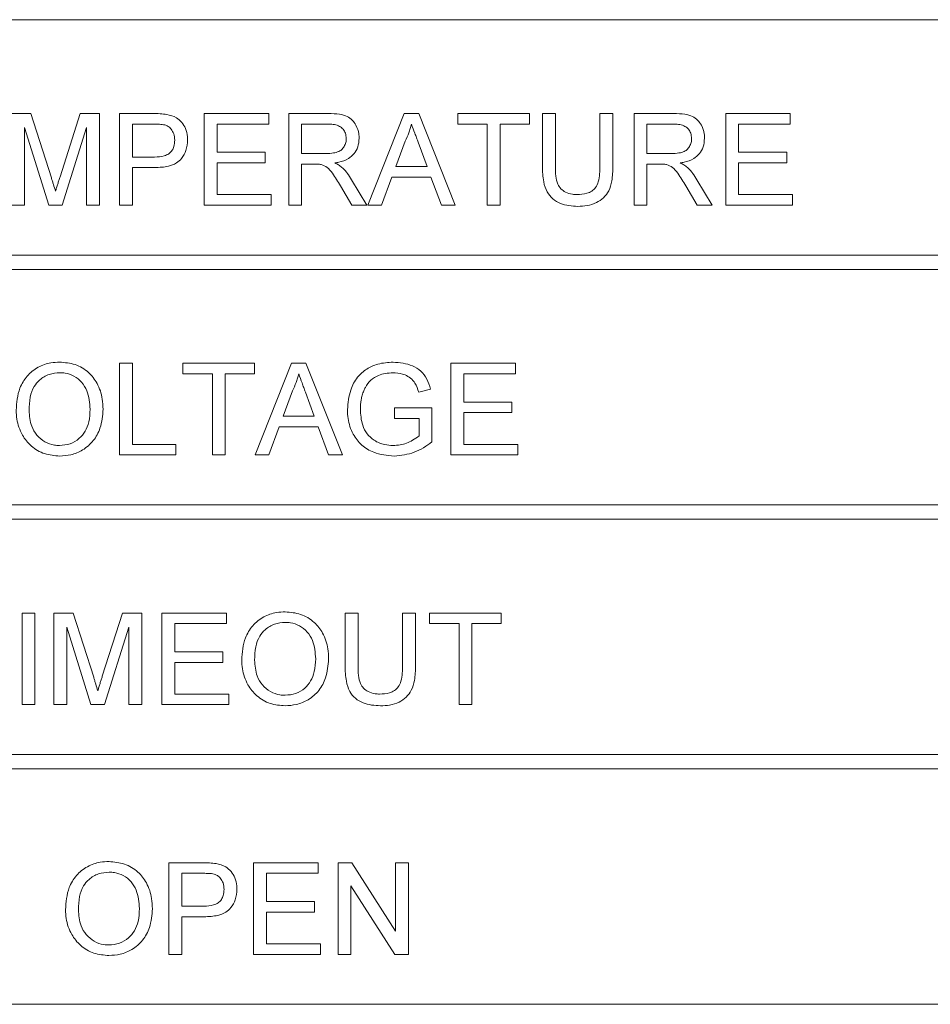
# Model space of a CAD drawing. Header units: inches. Extents: x 2954 to 6480, y 249 to 2776.
# Tile 24 of 105: x 3744 to 3757, y 1348 to 1362. Entities that reach past the tile are written whole.
import ezdxf

# ---------------------------------------------------------------- set-up
doc = ezdxf.new("R2010")
doc.units = ezdxf.units.IN
doc.header["$MEASUREMENT"] = 0
doc.layers.add('PWR_0300HP', color=7, linetype='Continuous')

# ---------------------------------------------------------------- blocks, each defined once
blk = doc.blocks.new('SSW07_FRAME 4')
at = {"lineweight": 9}
for p, q in [((43.2769, 19.5234), (36.7988, 19.5234)), ((38.4623, 19.2602), (38.5168, 19.2602)), ((38.5168, 19.2602), (38.5742, 19.08)), ((38.5984, 19.0831), (38.6553, 19.2602)), ((38.6553, 19.2602), (38.7093, 19.2602)), ((38.7093, 19.2602), (38.7093, 19.0034)), ((38.7653, 19.2602), (38.8596, 19.2602)), ((38.7653, 19.0034), (38.7653, 19.2602)), ((39.0023, 19.2602), (39.1834, 19.2602)), ((39.0023, 19.0034), (39.0023, 19.2602)), ((39.1834, 19.2602), (39.1834, 19.2306)), ((39.2394, 19.2602), (39.3509, 19.2602)), ((39.2394, 19.0034), (39.2394, 19.2602)), ((39.4611, 19.0034), (39.5631, 19.2602)), ((39.5631, 19.2602), (39.6039, 19.2602)), ((39.6039, 19.2602), (39.7059, 19.0034)), ((39.7136, 19.2602), (39.9144, 19.2602)), ((39.7136, 19.2306), (39.7136, 19.2602)), ((39.9144, 19.2602), (39.9144, 19.2306)), ((39.9506, 19.2602), (39.9869, 19.2602)), ((39.9506, 19.1125), (39.9506, 19.2602)), ((39.9869, 19.2602), (39.9869, 19.1142)), ((40.112, 19.1142), (40.112, 19.2602)), ((40.112, 19.2602), (40.1482, 19.2602)), ((40.1482, 19.2602), (40.1482, 19.1125)), ((40.2075, 19.2602), (40.3189, 19.2602)), ((40.2075, 19.0034), (40.2075, 19.2602)), ((40.4643, 19.2602), (40.6454, 19.2602)), ((40.4643, 19.0034), (40.4643, 19.2602)), ((40.6454, 19.2602), (40.6454, 19.2306)), ((38.4986, 19.2207), (38.4986, 19.0034)), ((38.5667, 19.0034), (38.4986, 19.2207)), ((38.6731, 19.2207), (38.6045, 19.0034)), ((38.6731, 19.0034), (38.6731, 19.2207)), ((38.8015, 19.2306), (38.8015, 19.1384)), ((38.8628, 19.2306), (38.8015, 19.2306)), ((39.0386, 19.2306), (39.0386, 19.1516)), ((39.1834, 19.2306), (39.0386, 19.2306)), ((39.2756, 19.2306), (39.2756, 19.1483)), ((39.3522, 19.2306), (39.2756, 19.2306)), ((39.7959, 19.2306), (39.7136, 19.2306)), ((39.7959, 19.0034), (39.7959, 19.2306)), ((39.8321, 19.2306), (39.8321, 19.0034)), ((39.9144, 19.2306), (39.8321, 19.2306)), ((40.2437, 19.2306), (40.2437, 19.1483)), ((40.3202, 19.2306), (40.2437, 19.2306)), ((40.5005, 19.2306), (40.5005, 19.1516)), ((40.6454, 19.2306), (40.5005, 19.2306)), ((39.566, 19.1832), (39.5397, 19.1121)), ((39.6273, 19.1121), (39.6024, 19.1796)), ((38.8015, 19.1384), (38.8634, 19.1384)), ((39.0386, 19.1516), (39.1736, 19.1516)), ((39.1736, 19.1516), (39.1736, 19.1219)), ((39.2756, 19.1483), (39.3444, 19.1483)), ((40.2437, 19.1483), (40.3125, 19.1483)), ((40.5005, 19.1516), (40.6355, 19.1516)), ((40.6355, 19.1516), (40.6355, 19.1219)), ((38.8015, 19.1088), (38.8015, 19.0034)), ((38.8644, 19.1088), (38.8015, 19.1088)), ((39.0386, 19.1219), (39.0386, 19.033)), ((39.1736, 19.1219), (39.0386, 19.1219)), ((39.2756, 19.1186), (39.2756, 19.0034)), ((39.3127, 19.1186), (39.2756, 19.1186)), ((39.5397, 19.1121), (39.6273, 19.1121)), ((40.2437, 19.1186), (40.2437, 19.0034)), ((40.2808, 19.1186), (40.2437, 19.1186)), ((40.5005, 19.1219), (40.5005, 19.033)), ((40.6355, 19.1219), (40.5005, 19.1219)), ((39.4159, 19.0743), (39.458, 19.0034)), ((39.5288, 19.0824), (39.4995, 19.0034)), ((39.6382, 19.0824), (39.5288, 19.0824)), ((39.6675, 19.0034), (39.6382, 19.0824)), ((40.3839, 19.0743), (40.4261, 19.0034)), ((39.4165, 19.0034), (39.3845, 19.0576)), ((40.3846, 19.0034), (40.3526, 19.0576)), ((39.0386, 19.033), (39.19, 19.033)), ((39.19, 19.033), (39.19, 19.0034)), ((40.5005, 19.033), (40.652, 19.033)), ((40.652, 19.033), (40.652, 19.0034)), ((38.4986, 19.0034), (38.4623, 19.0034)), ((38.6045, 19.0034), (38.5667, 19.0034)), ((38.7093, 19.0034), (38.6731, 19.0034)), ((38.8015, 19.0034), (38.7653, 19.0034)), ((39.19, 19.0034), (39.0023, 19.0034)), ((39.2756, 19.0034), (39.2394, 19.0034)), ((39.458, 19.0034), (39.4165, 19.0034)), ((39.4995, 19.0034), (39.4611, 19.0034)), ((39.7059, 19.0034), (39.6675, 19.0034)), ((39.8321, 19.0034), (39.7959, 19.0034)), ((40.2437, 19.0034), (40.2075, 19.0034)), ((40.4261, 19.0034), (40.3846, 19.0034)), ((40.652, 19.0034), (40.4643, 19.0034)), ((36.7988, 18.8634), (43.2769, 18.8634)), ((43.2769, 18.8234), (36.7988, 18.8234)), ((38.7653, 18.5602), (38.8015, 18.5602)), ((38.7653, 18.3034), (38.7653, 18.5602)), ((38.8015, 18.5602), (38.8015, 18.333)), ((38.9431, 18.5306), (38.9431, 18.5602)), ((38.9431, 18.5602), (39.1439, 18.5602)), ((39.1439, 18.5602), (39.1439, 18.5306)), ((39.145, 18.3034), (39.247, 18.5602)), ((39.247, 18.5602), (39.2878, 18.5602)), ((39.2878, 18.5602), (39.3898, 18.3034)), ((39.6938, 18.5602), (39.8749, 18.5602)), ((39.6938, 18.3034), (39.6938, 18.5602)), ((39.8749, 18.5602), (39.8749, 18.5306)), ((39.0254, 18.5306), (38.9431, 18.5306)), ((39.0254, 18.3034), (39.0254, 18.5306)), ((39.0616, 18.5306), (39.0616, 18.3034)), ((39.1439, 18.5306), (39.0616, 18.5306)), ((39.73, 18.5306), (39.73, 18.4516)), ((39.8749, 18.5306), (39.73, 18.5306)), ((39.2499, 18.4832), (39.2236, 18.4121)), ((39.3112, 18.4121), (39.2863, 18.4796)), ((39.6369, 18.4878), (39.6038, 18.4795)), ((39.73, 18.4516), (39.865, 18.4516)), ((39.865, 18.4516), (39.865, 18.4219)), ((39.2236, 18.4121), (39.3112, 18.4121)), ((39.5358, 18.4351), (39.6411, 18.4351)), ((39.5358, 18.4055), (39.5358, 18.4351)), ((39.6411, 18.4351), (39.6411, 18.3401)), ((39.73, 18.4219), (39.73, 18.333)), ((39.865, 18.4219), (39.73, 18.4219)), ((39.2127, 18.3824), (39.1834, 18.3034)), ((39.3221, 18.3824), (39.2127, 18.3824)), ((39.3514, 18.3034), (39.3221, 18.3824)), ((39.6049, 18.4055), (39.5358, 18.4055)), ((39.6049, 18.3568), (39.6049, 18.4055)), ((38.8015, 18.333), (38.9233, 18.333)), ((38.9233, 18.333), (38.9233, 18.3034)), ((39.73, 18.333), (39.8815, 18.333)), ((39.8815, 18.333), (39.8815, 18.3034)), ((38.9233, 18.3034), (38.7653, 18.3034)), ((39.0616, 18.3034), (39.0254, 18.3034)), ((39.1834, 18.3034), (39.145, 18.3034)), ((39.3898, 18.3034), (39.3514, 18.3034)), ((39.8815, 18.3034), (39.6938, 18.3034)), ((36.7988, 18.1634), (43.2769, 18.1634)), ((43.2769, 18.1234), (36.7988, 18.1234)), ((38.492, 17.6034), (38.492, 17.8602)), ((38.492, 17.8602), (38.5282, 17.8602)), ((38.5282, 17.8602), (38.5282, 17.6034)), ((38.5809, 17.6034), (38.5809, 17.8602)), ((38.5809, 17.8602), (38.6354, 17.8602)), ((38.6354, 17.8602), (38.6928, 17.68)), ((38.717, 17.6831), (38.7738, 17.8602)), ((38.7738, 17.8602), (38.8278, 17.8602)), ((38.8278, 17.8602), (38.8278, 17.6034)), ((38.8838, 17.6034), (38.8838, 17.8602)), ((38.8838, 17.8602), (39.0649, 17.8602)), ((39.0649, 17.8602), (39.0649, 17.8306)), ((39.3975, 17.8602), (39.4337, 17.8602)), ((39.3975, 17.7125), (39.3975, 17.8602)), ((39.4337, 17.8602), (39.4337, 17.7142)), ((39.5588, 17.7142), (39.5588, 17.8602)), ((39.5588, 17.8602), (39.595, 17.8602)), ((39.595, 17.8602), (39.595, 17.7125)), ((39.6345, 17.8602), (39.8354, 17.8602)), ((39.6345, 17.8306), (39.6345, 17.8602)), ((39.8354, 17.8602), (39.8354, 17.8306)), ((38.92, 17.8306), (38.92, 17.7516)), ((39.0649, 17.8306), (38.92, 17.8306)), ((39.7169, 17.8306), (39.6345, 17.8306)), ((39.7169, 17.6034), (39.7169, 17.8306)), ((39.7531, 17.8306), (39.7531, 17.6034)), ((39.8354, 17.8306), (39.7531, 17.8306)), ((38.6171, 17.8207), (38.6171, 17.6034)), ((38.6852, 17.6034), (38.6171, 17.8207)), ((38.7916, 17.8207), (38.7231, 17.6034)), ((38.7916, 17.6034), (38.7916, 17.8207)), ((38.92, 17.7516), (39.055, 17.7516)), ((39.055, 17.7516), (39.055, 17.7219)), ((38.92, 17.7219), (38.92, 17.633)), ((39.055, 17.7219), (38.92, 17.7219)), ((38.92, 17.633), (39.0715, 17.633)), ((39.0715, 17.633), (39.0715, 17.6034)), ((38.5282, 17.6034), (38.492, 17.6034)), ((38.6171, 17.6034), (38.5809, 17.6034)), ((38.7231, 17.6034), (38.6852, 17.6034)), ((38.8278, 17.6034), (38.7916, 17.6034)), ((39.0715, 17.6034), (38.8838, 17.6034)), ((39.7531, 17.6034), (39.7169, 17.6034)), ((36.7988, 17.4634), (43.2769, 17.4634)), ((43.2769, 17.4234), (36.7988, 17.4234)), ((38.9036, 17.1602), (38.9979, 17.1602)), ((38.9036, 16.9034), (38.9036, 17.1602)), ((39.1406, 17.1602), (39.3217, 17.1602)), ((39.1406, 16.9034), (39.1406, 17.1602)), ((39.3217, 17.1602), (39.3217, 17.1306)), ((39.3777, 16.9034), (39.3777, 17.1602)), ((39.3777, 17.1602), (39.416, 17.1602)), ((39.416, 17.1602), (39.5391, 16.9686)), ((39.5391, 17.1602), (39.5753, 17.1602)), ((39.5391, 16.9686), (39.5391, 17.1602)), ((39.5753, 17.1602), (39.5753, 16.9034)), ((38.9398, 17.1306), (38.9398, 17.0384)), ((39.0011, 17.1306), (38.9398, 17.1306)), ((39.1769, 17.1306), (39.1769, 17.0516)), ((39.3217, 17.1306), (39.1769, 17.1306)), ((39.4139, 17.095), (39.4139, 16.9034)), ((39.537, 16.9034), (39.4139, 17.095)), ((38.9398, 17.0384), (39.0017, 17.0384)), ((39.1769, 17.0516), (39.3119, 17.0516)), ((39.3119, 17.0516), (39.3119, 17.0219)), ((38.9398, 17.0088), (38.9398, 16.9034)), ((39.0027, 17.0088), (38.9398, 17.0088)), ((39.1769, 17.0219), (39.1769, 16.933)), ((39.3119, 17.0219), (39.1769, 17.0219)), ((39.1769, 16.933), (39.3283, 16.933)), ((39.3283, 16.933), (39.3283, 16.9034)), ((38.9398, 16.9034), (38.9036, 16.9034)), ((39.3283, 16.9034), (39.1406, 16.9034)), ((39.4139, 16.9034), (39.3777, 16.9034)), ((39.5753, 16.9034), (39.537, 16.9034)), ((36.7988, 16.7634), (43.2769, 16.7634))]:
    blk.add_line(p, q, dxfattribs=at)
for points, knots in [([(38.8596, 19.2602), (38.8628, 19.2602), (38.8692, 19.2602), (38.8819, 19.2598), (38.8914, 19.2586), (38.8977, 19.2578)], [0, 0, 0, 0, 0.2503, 0.500644, 1, 1, 1, 1]), ([(38.8977, 19.2578), (38.9071, 19.2555), (38.923, 19.2516), (38.9407, 19.236), (38.9514, 19.2175), (38.9559, 19.2002), (38.9562, 19.1894), (38.9562, 19.1864)], [0, 0, 0, 0, 0.28188, 0.480477, 0.677999, 0.911976, 1, 1, 1, 1]), ([(39.3509, 19.2602), (39.3613, 19.26), (39.3791, 19.2595), (39.4026, 19.2538), (39.4184, 19.2422), (39.4301, 19.2255), (39.4363, 19.2077), (39.4368, 19.1951), (39.437, 19.191)], [0, 0, 0, 0, 0.247319, 0.423042, 0.562842, 0.702088, 0.902613, 1, 1, 1, 1]), ([(40.3189, 19.2602), (40.3293, 19.26), (40.3472, 19.2595), (40.3706, 19.2538), (40.3864, 19.2422), (40.3982, 19.2255), (40.4044, 19.2077), (40.4049, 19.1951), (40.405, 19.191)], [0, 0, 0, 0, 0.247605, 0.423114, 0.562904, 0.702136, 0.902516, 1, 1, 1, 1]), ([(38.8924, 19.2283), (38.89, 19.2288), (38.8851, 19.2298), (38.8752, 19.2305), (38.8678, 19.2305), (38.8628, 19.2306)], [0, 0, 0, 0, 0.250676, 0.501054, 1, 1, 1, 1]), ([(38.92, 19.1854), (38.9195, 19.1917), (38.9187, 19.2028), (38.9111, 19.216), (38.9023, 19.2246), (38.8955, 19.2272), (38.8924, 19.2283)], [0, 0, 0, 0, 0.342337, 0.60292, 0.82148, 1, 1, 1, 1]), ([(39.4008, 19.1902), (39.4003, 19.1953), (39.3995, 19.2047), (39.3924, 19.2167), (39.3819, 19.2255), (39.3678, 19.23), (39.3575, 19.2304), (39.3522, 19.2306)], [0, 0, 0, 0, 0.213665, 0.391154, 0.569019, 0.777584, 1, 1, 1, 1]), ([(39.5835, 19.2306), (39.5825, 19.2265), (39.5805, 19.2183), (39.5751, 19.2022), (39.5696, 19.1908), (39.566, 19.1832)], [0, 0, 0, 0, 0.250343, 0.5008579, 1, 1, 1, 1]), ([(39.6024, 19.1796), (39.6008, 19.1838), (39.5977, 19.1923), (39.5914, 19.2093), (39.5866, 19.2221), (39.5835, 19.2306)], [0, 0, 0, 0, 0.250009, 0.500034, 1, 1, 1, 1]), ([(40.3688, 19.1902), (40.3684, 19.1953), (40.3676, 19.2047), (40.3605, 19.2167), (40.35, 19.2255), (40.3358, 19.23), (40.3256, 19.2304), (40.3202, 19.2306)], [0, 0, 0, 0, 0.213488, 0.390923, 0.568711, 0.777316, 1, 1, 1, 1]), ([(38.8634, 19.1384), (38.8727, 19.1388), (38.8865, 19.1394), (38.9036, 19.1467), (38.9129, 19.1564), (38.9191, 19.1697), (38.9197, 19.1796), (38.92, 19.1854)], [0, 0, 0, 0, 0.327386, 0.487923, 0.650026, 0.793891, 1, 1, 1, 1]), ([(38.9562, 19.1864), (38.9554, 19.1762), (38.9538, 19.1576), (38.9412, 19.1354), (38.9242, 19.1196), (38.898, 19.1102), (38.8771, 19.1093), (38.8644, 19.1088)], [0, 0, 0, 0, 0.221395, 0.404786, 0.544626, 0.721709, 1, 1, 1, 1]), ([(39.3444, 19.1483), (39.3514, 19.1485), (39.3636, 19.1487), (39.3793, 19.1528), (39.3901, 19.1603), (39.3968, 19.1703), (39.4003, 19.1806), (39.4006, 19.1875), (39.4008, 19.1902)], [0, 0, 0, 0, 0.26124, 0.455173, 0.59899, 0.742817, 0.898569, 1, 1, 1, 1]), ([(39.437, 19.191), (39.4363, 19.1827), (39.435, 19.1673), (39.4235, 19.1474), (39.4053, 19.1317), (39.3857, 19.1248), (39.3725, 19.1226), (39.3689, 19.1219)], [0, 0, 0, 0, 0.232039, 0.428791, 0.625817, 0.895335, 1, 1, 1, 1]), ([(40.3125, 19.1483), (40.3195, 19.1485), (40.3316, 19.1487), (40.3474, 19.1528), (40.3582, 19.1603), (40.3649, 19.1703), (40.3684, 19.1806), (40.3687, 19.1875), (40.3688, 19.1902)], [0, 0, 0, 0, 0.261601, 0.455375, 0.599183, 0.743022, 0.898736, 1, 1, 1, 1]), ([(40.405, 19.191), (40.4043, 19.1827), (40.403, 19.1673), (40.3916, 19.1474), (40.3734, 19.1317), (40.3537, 19.1248), (40.3406, 19.1226), (40.3369, 19.1219)], [0, 0, 0, 0, 0.231858, 0.42854, 0.625501, 0.895104, 1, 1, 1, 1]), ([(39.3306, 19.1175), (39.3291, 19.1177), (39.3262, 19.1182), (39.3202, 19.1186), (39.3157, 19.1186), (39.3127, 19.1186)], [0, 0, 0, 0, 0.250345, 0.500671, 1, 1, 1, 1]), ([(39.3845, 19.0576), (39.3809, 19.0636), (39.3737, 19.0755), (39.362, 19.0932), (39.3492, 19.1102), (39.3363, 19.1152), (39.3306, 19.1175)], [0, 0, 0, 0, 0.252519, 0.505114, 0.778821, 1, 1, 1, 1]), ([(39.3689, 19.1219), (39.3706, 19.1211), (39.3742, 19.1193), (39.381, 19.1154), (39.3857, 19.1117), (39.3888, 19.1093)], [0, 0, 0, 0, 0.250625, 0.501283, 1, 1, 1, 1]), ([(39.3888, 19.1093), (39.3915, 19.1067), (39.3968, 19.1015), (39.4061, 19.09), (39.412, 19.0806), (39.4159, 19.0743)], [0, 0, 0, 0, 0.250483, 0.501159, 1, 1, 1, 1]), ([(40.05, 19.0001), (40.0332, 19.0012), (40.008, 19.0028), (39.9787, 19.0201), (39.9616, 19.0412), (39.9519, 19.0733), (39.9511, 19.0979), (39.9506, 19.1125)], [0, 0, 0, 0, 0.28691, 0.430626, 0.574897, 0.747847, 1, 1, 1, 1]), ([(39.9869, 19.1142), (39.987, 19.1044), (39.9874, 19.0869), (39.9918, 19.0642), (40.002, 19.0487), (40.0162, 19.0385), (40.032, 19.0336), (40.043, 19.0332), (40.0472, 19.033)], [0, 0, 0, 0, 0.251369, 0.449561, 0.583913, 0.718273, 0.891183, 1, 1, 1, 1]), ([(40.0472, 19.033), (40.0567, 19.0335), (40.0713, 19.0342), (40.0895, 19.0421), (40.1012, 19.0532), (40.111, 19.0779), (40.1116, 19.0989), (40.112, 19.1142)], [0, 0, 0, 0, 0.234364, 0.3577929, 0.4820636, 0.6255642, 1, 1, 1, 1]), ([(40.1482, 19.1125), (40.1478, 19.0987), (40.1471, 19.0753), (40.1386, 19.0443), (40.1225, 19.0234), (40.1015, 19.0088), (40.0763, 19.0011), (40.0586, 19.0004), (40.05, 19.0001)], [0, 0, 0, 0, 0.2405744, 0.4084773, 0.5497851, 0.6905079, 0.8507212, 1, 1, 1, 1]), ([(40.2986, 19.1175), (40.2972, 19.1177), (40.2942, 19.1182), (40.2882, 19.1186), (40.2838, 19.1186), (40.2808, 19.1186)], [0, 0, 0, 0, 0.2502, 0.500462, 1, 1, 1, 1]), ([(40.3526, 19.0576), (40.349, 19.0636), (40.3418, 19.0755), (40.33, 19.0932), (40.3173, 19.1102), (40.3044, 19.1152), (40.2986, 19.1175)], [0, 0, 0, 0, 0.252454, 0.504993, 0.778663, 1, 1, 1, 1]), ([(40.3369, 19.1219), (40.3387, 19.1211), (40.3422, 19.1193), (40.3491, 19.1154), (40.3538, 19.1117), (40.3569, 19.1093)], [0, 0, 0, 0, 0.250496, 0.501073, 1, 1, 1, 1]), ([(40.3569, 19.1093), (40.3595, 19.1067), (40.3648, 19.1015), (40.3741, 19.09), (40.38, 19.0806), (40.3839, 19.0743)], [0, 0, 0, 0, 0.250452, 0.501058, 1, 1, 1, 1]), ([(38.5742, 19.08), (38.5752, 19.0769), (38.5772, 19.0706), (38.5811, 19.058), (38.5839, 19.0486), (38.5858, 19.0423)], [0, 0, 0, 0, 0.250029, 0.500035, 1, 1, 1, 1]), ([(38.5858, 19.0423), (38.5868, 19.0457), (38.5888, 19.0525), (38.5921, 19.0627), (38.5952, 19.0729), (38.5973, 19.0797), (38.5984, 19.0831)], [0, 0, 0, 0, 0.250018, 0.500045, 0.750014, 1, 1, 1, 1]), ([(38.4755, 18.4284), (38.477, 18.4497), (38.4796, 18.4843), (38.5048, 18.5258), (38.5356, 18.5509), (38.5685, 18.5622), (38.5893, 18.5632), (38.5975, 18.5635)], [0, 0, 0, 0, 0.307668, 0.501137, 0.694973, 0.880364, 1, 1, 1, 1]), ([(38.5975, 18.5635), (38.6121, 18.5622), (38.6415, 18.5596), (38.6789, 18.5372), (38.7056, 18.5028), (38.7176, 18.4659), (38.7187, 18.441), (38.7192, 18.4314)], [0, 0, 0, 0, 0.217141, 0.43586, 0.627315, 0.85721, 1, 1, 1, 1]), ([(39.4041, 18.4306), (39.4058, 18.4492), (39.4089, 18.4814), (39.4297, 18.5209), (39.4571, 18.5457), (39.4919, 18.5608), (39.5178, 18.5625), (39.5322, 18.5635)], [0, 0, 0, 0, 0.267222, 0.463246, 0.628265, 0.792863, 1, 1, 1, 1]), ([(39.5322, 18.5635), (39.5508, 18.5618), (39.5787, 18.5592), (39.6107, 18.5394), (39.6282, 18.5161), (39.6339, 18.4975), (39.6369, 18.4878)], [0, 0, 0, 0, 0.392312, 0.588, 0.785002, 1, 1, 1, 1]), ([(38.5977, 18.5339), (38.5875, 18.533), (38.5671, 18.5311), (38.5421, 18.5159), (38.5231, 18.494), (38.5131, 18.4637), (38.5122, 18.4406), (38.5117, 18.428)], [0, 0, 0, 0, 0.196942, 0.395058, 0.550764, 0.755068, 1, 1, 1, 1]), ([(38.6829, 18.4317), (38.6816, 18.4493), (38.6794, 18.4764), (38.6603, 18.508), (38.6386, 18.5253), (38.6164, 18.533), (38.6027, 18.5337), (38.5977, 18.5339)], [0, 0, 0, 0, 0.351045, 0.537405, 0.72473, 0.899762, 1, 1, 1, 1]), ([(39.2674, 18.5306), (39.2664, 18.5265), (39.2644, 18.5183), (39.259, 18.5022), (39.2535, 18.4908), (39.2499, 18.4832)], [0, 0, 0, 0, 0.250337, 0.500851, 1, 1, 1, 1]), ([(39.2863, 18.4796), (39.2847, 18.4838), (39.2816, 18.4923), (39.2753, 18.5093), (39.2705, 18.5221), (39.2674, 18.5306)], [0, 0, 0, 0, 0.250006, 0.500038, 1, 1, 1, 1]), ([(39.5315, 18.5339), (39.5175, 18.5327), (39.495, 18.5307), (39.4686, 18.5136), (39.4562, 18.4971), (39.4513, 18.4863), (39.4498, 18.4832)], [0, 0, 0, 0, 0.405256, 0.651574, 0.898193, 1, 1, 1, 1]), ([(39.6038, 18.4795), (39.6009, 18.4882), (39.5962, 18.5028), (39.5819, 18.5193), (39.5628, 18.5298), (39.5452, 18.5336), (39.5337, 18.5338), (39.5315, 18.5339)], [0, 0, 0, 0, 0.276868, 0.462649, 0.647571, 0.933222, 1, 1, 1, 1]), ([(39.4498, 18.4832), (39.4483, 18.479), (39.4453, 18.4708), (39.4413, 18.4538), (39.4407, 18.4406), (39.4403, 18.4319)], [0, 0, 0, 0, 0.250749, 0.501877, 1, 1, 1, 1]), ([(38.5973, 18.3001), (38.583, 18.3013), (38.5544, 18.3038), (38.5171, 18.3258), (38.4897, 18.3601), (38.4771, 18.3962), (38.4759, 18.4202), (38.4755, 18.4284)], [0, 0, 0, 0, 0.216129, 0.433669, 0.635044, 0.875185, 1, 1, 1, 1]), ([(38.5117, 18.428), (38.5128, 18.4128), (38.5145, 18.3878), (38.5326, 18.3575), (38.555, 18.3387), (38.5781, 18.3305), (38.5923, 18.3299), (38.5972, 18.3297)], [0, 0, 0, 0, 0.3083075, 0.5081116, 0.7081309, 0.8997889, 1, 1, 1, 1]), ([(38.5972, 18.3297), (38.6072, 18.3306), (38.6273, 18.3322), (38.6523, 18.3478), (38.6703, 18.3696), (38.6813, 18.3981), (38.6823, 18.4196), (38.6829, 18.4317)], [0, 0, 0, 0, 0.198666, 0.399592, 0.570553, 0.758834, 1, 1, 1, 1]), ([(38.7192, 18.4314), (38.7177, 18.4134), (38.715, 18.382), (38.6935, 18.3418), (38.664, 18.3163), (38.6304, 18.3024), (38.6079, 18.3008), (38.5973, 18.3001)], [0, 0, 0, 0, 0.268375, 0.466088, 0.665074, 0.841619, 1, 1, 1, 1]), ([(39.535, 18.3001), (39.5154, 18.3021), (39.4828, 18.3053), (39.4427, 18.3293), (39.4171, 18.3626), (39.4055, 18.3984), (39.4044, 18.4221), (39.4041, 18.4306)], [0, 0, 0, 0, 0.281016, 0.468558, 0.657265, 0.876914, 1, 1, 1, 1]), ([(39.4403, 18.4319), (39.4412, 18.4164), (39.4427, 18.392), (39.458, 18.3617), (39.4794, 18.3421), (39.5055, 18.3315), (39.5241, 18.3303), (39.532, 18.3297)], [0, 0, 0, 0, 0.296493, 0.46858, 0.641572, 0.847376, 1, 1, 1, 1]), ([(39.532, 18.3297), (39.5386, 18.3301), (39.5575, 18.3313), (39.583, 18.3407), (39.5989, 18.3524), (39.6049, 18.3568)], [0, 0, 0, 0, 0.251853, 0.718501, 1, 1, 1, 1]), ([(39.6411, 18.3401), (39.6333, 18.3344), (39.6177, 18.3229), (39.5831, 18.3053), (39.5542, 18.3022), (39.535, 18.3001)], [0, 0, 0, 0, 0.251536, 0.503488, 1, 1, 1, 1]), ([(39.1077, 17.7284), (39.1092, 17.7497), (39.1118, 17.7843), (39.137, 17.8258), (39.1678, 17.8509), (39.2007, 17.8622), (39.2215, 17.8632), (39.2297, 17.8635)], [0, 0, 0, 0, 0.307644, 0.501097, 0.694916, 0.880315, 1, 1, 1, 1]), ([(39.2297, 17.8635), (39.2443, 17.8622), (39.2737, 17.8596), (39.3111, 17.8371), (39.3378, 17.8027), (39.3498, 17.7659), (39.3509, 17.741), (39.3514, 17.7314)], [0, 0, 0, 0, 0.217204, 0.43599, 0.62747, 0.857336, 1, 1, 1, 1]), ([(39.2299, 17.8339), (39.2197, 17.833), (39.1993, 17.8311), (39.1743, 17.8159), (39.1553, 17.794), (39.1453, 17.7637), (39.1444, 17.7406), (39.1439, 17.728)], [0, 0, 0, 0, 0.196999, 0.395165, 0.550873, 0.755175, 1, 1, 1, 1]), ([(39.3151, 17.7317), (39.3138, 17.7493), (39.3116, 17.7764), (39.2925, 17.808), (39.2708, 17.8253), (39.2486, 17.833), (39.2349, 17.8337), (39.2299, 17.8339)], [0, 0, 0, 0, 0.351018, 0.537375, 0.724685, 0.899736, 1, 1, 1, 1]), ([(39.2295, 17.6001), (39.2152, 17.6013), (39.1866, 17.6038), (39.1493, 17.6258), (39.1219, 17.6601), (39.1093, 17.6962), (39.1081, 17.7202), (39.1077, 17.7284)], [0, 0, 0, 0, 0.216176, 0.433771, 0.635167, 0.875295, 1, 1, 1, 1]), ([(39.1439, 17.728), (39.145, 17.7128), (39.1467, 17.6878), (39.1648, 17.6575), (39.1872, 17.6387), (39.2103, 17.6305), (39.2245, 17.6299), (39.2294, 17.6297)], [0, 0, 0, 0, 0.308284, 0.508084, 0.708082, 0.899747, 1, 1, 1, 1]), ([(39.2294, 17.6297), (39.2394, 17.6306), (39.2595, 17.6322), (39.2845, 17.6479), (39.3025, 17.6696), (39.3135, 17.6981), (39.3145, 17.7196), (39.3151, 17.7317)], [0, 0, 0, 0, 0.198726, 0.399714, 0.570715, 0.758957, 1, 1, 1, 1]), ([(39.3514, 17.7314), (39.3499, 17.7134), (39.3472, 17.682), (39.3257, 17.6418), (39.2962, 17.6163), (39.2626, 17.6024), (39.2401, 17.6008), (39.2295, 17.6001)], [0, 0, 0, 0, 0.268306, 0.466013, 0.664996, 0.841546, 1, 1, 1, 1]), ([(39.4969, 17.6001), (39.4801, 17.6012), (39.4548, 17.6028), (39.4255, 17.62), (39.4084, 17.6412), (39.3987, 17.6733), (39.3979, 17.6979), (39.3975, 17.7125)], [0, 0, 0, 0, 0.2867204, 0.4304362, 0.5747247, 0.747619, 1, 1, 1, 1]), ([(39.4337, 17.7142), (39.4339, 17.7044), (39.4342, 17.6869), (39.4387, 17.6642), (39.4488, 17.6487), (39.463, 17.6385), (39.4788, 17.6336), (39.4898, 17.6332), (39.494, 17.633)], [0, 0, 0, 0, 0.251466, 0.449659, 0.58403, 0.718391, 0.891254, 1, 1, 1, 1]), ([(39.494, 17.633), (39.5036, 17.6335), (39.5181, 17.6342), (39.5363, 17.6421), (39.5481, 17.6532), (39.5578, 17.6779), (39.5584, 17.6989), (39.5588, 17.7142)], [0, 0, 0, 0, 0.234344, 0.357745, 0.481993, 0.625505, 1, 1, 1, 1]), ([(39.595, 17.7125), (39.5946, 17.6987), (39.5939, 17.6752), (39.5854, 17.6443), (39.5694, 17.6234), (39.5483, 17.6087), (39.5232, 17.6011), (39.5054, 17.6004), (39.4969, 17.6001)], [0, 0, 0, 0, 0.2406873, 0.4085976, 0.5499189, 0.6906633, 0.8508441, 1, 1, 1, 1]), ([(38.6928, 17.68), (38.6938, 17.6769), (38.6957, 17.6706), (38.6996, 17.658), (38.7025, 17.6486), (38.7043, 17.6423)], [0, 0, 0, 0, 0.2500293, 0.5000293, 1, 1, 1, 1]), ([(38.7043, 17.6423), (38.7054, 17.6457), (38.7074, 17.6525), (38.7106, 17.6627), (38.7137, 17.6729), (38.7159, 17.6797), (38.717, 17.6831)], [0, 0, 0, 0, 0.250026, 0.500062, 0.750039, 1, 1, 1, 1]), ([(38.6138, 17.0284), (38.6153, 17.0497), (38.6178, 17.0843), (38.6431, 17.1258), (38.6739, 17.1509), (38.7068, 17.1622), (38.7276, 17.1632), (38.7358, 17.1635)], [0, 0, 0, 0, 0.307663, 0.501131, 0.694959, 0.880352, 1, 1, 1, 1]), ([(38.7358, 17.1635), (38.7504, 17.1622), (38.7798, 17.1596), (38.8172, 17.1371), (38.8438, 17.1028), (38.8559, 17.0659), (38.857, 17.041), (38.8575, 17.0314)], [0, 0, 0, 0, 0.217149, 0.435882, 0.627341, 0.857226, 1, 1, 1, 1]), ([(38.9979, 17.1602), (39.0011, 17.1602), (39.0075, 17.1602), (39.0202, 17.1598), (39.0297, 17.1586), (39.036, 17.1578)], [0, 0, 0, 0, 0.250261, 0.500606, 1, 1, 1, 1]), ([(39.036, 17.1578), (39.0454, 17.1555), (39.0613, 17.1516), (39.079, 17.136), (39.0897, 17.1175), (39.0942, 17.1002), (39.0945, 17.0894), (39.0945, 17.0864)], [0, 0, 0, 0, 0.281867, 0.480467, 0.678002, 0.911962, 1, 1, 1, 1]), ([(38.736, 17.1339), (38.7258, 17.133), (38.7054, 17.1311), (38.6804, 17.1159), (38.6614, 17.094), (38.6514, 17.0637), (38.6505, 17.0406), (38.65, 17.028)], [0, 0, 0, 0, 0.196952, 0.395074, 0.550777, 0.75508, 1, 1, 1, 1]), ([(38.8212, 17.0317), (38.8199, 17.0493), (38.8177, 17.0764), (38.7986, 17.108), (38.7769, 17.1253), (38.7547, 17.133), (38.741, 17.1337), (38.736, 17.1339)], [0, 0, 0, 0, 0.351041, 0.537396, 0.724722, 0.899756, 1, 1, 1, 1]), ([(39.0307, 17.1283), (39.0283, 17.1288), (39.0234, 17.1298), (39.0135, 17.1305), (39.006, 17.1305), (39.0011, 17.1306)], [0, 0, 0, 0, 0.250637, 0.501029, 1, 1, 1, 1]), ([(39.0583, 17.0854), (39.0578, 17.0917), (39.057, 17.1028), (39.0494, 17.116), (39.0406, 17.1246), (39.0337, 17.1272), (39.0307, 17.1283)], [0, 0, 0, 0, 0.342343, 0.602905, 0.821458, 1, 1, 1, 1]), ([(39.0017, 17.0384), (39.011, 17.0388), (39.0248, 17.0394), (39.0419, 17.0467), (39.0512, 17.0564), (39.0573, 17.0697), (39.058, 17.0796), (39.0583, 17.0854)], [0, 0, 0, 0, 0.327378, 0.487919, 0.650024, 0.793913, 1, 1, 1, 1]), ([(39.0945, 17.0864), (39.0937, 17.0762), (39.092, 17.0576), (39.0795, 17.0353), (39.0625, 17.0196), (39.0363, 17.0102), (39.0154, 17.0093), (39.0027, 17.0088)], [0, 0, 0, 0, 0.22138, 0.404778, 0.544627, 0.721714, 1, 1, 1, 1]), ([(38.7355, 16.9297), (38.7455, 16.9306), (38.7656, 16.9322), (38.7906, 16.9478), (38.8086, 16.9696), (38.8196, 16.9981), (38.8206, 17.0196), (38.8212, 17.0317)], [0, 0, 0, 0, 0.19867, 0.399611, 0.570577, 0.758857, 1, 1, 1, 1]), ([(38.8575, 17.0314), (38.856, 17.0134), (38.8533, 16.982), (38.8318, 16.9418), (38.8023, 16.9163), (38.7687, 16.9024), (38.7462, 16.9008), (38.7356, 16.9001)], [0, 0, 0, 0, 0.2683639, 0.4660721, 0.6650626, 0.8416052, 1, 1, 1, 1]), ([(38.7356, 16.9001), (38.7213, 16.9013), (38.6927, 16.9038), (38.6554, 16.9258), (38.628, 16.9601), (38.6154, 16.9962), (38.6142, 17.0202), (38.6138, 17.0284)], [0, 0, 0, 0, 0.216135, 0.433684, 0.635058, 0.875203, 1, 1, 1, 1]), ([(38.65, 17.028), (38.6511, 17.0128), (38.6528, 16.9878), (38.6709, 16.9575), (38.6933, 16.9387), (38.7164, 16.9305), (38.7306, 16.9299), (38.7355, 16.9297)], [0, 0, 0, 0, 0.308302, 0.508103, 0.708118, 0.899778, 1, 1, 1, 1])]:
    blk.add_open_spline(points, degree=3, knots=knots, dxfattribs=at)

msp = doc.modelspace()

# ---------------------------------------------------------------- block references
at = {"layer": 'PWR_0300HP', "xscale": 5, "yscale": 5, "zscale": 5}
msp.add_blockref('SSW07_FRAME 4', (3551.769, 1264.246), dxfattribs=at)

doc.saveas('drawing.dxf')
